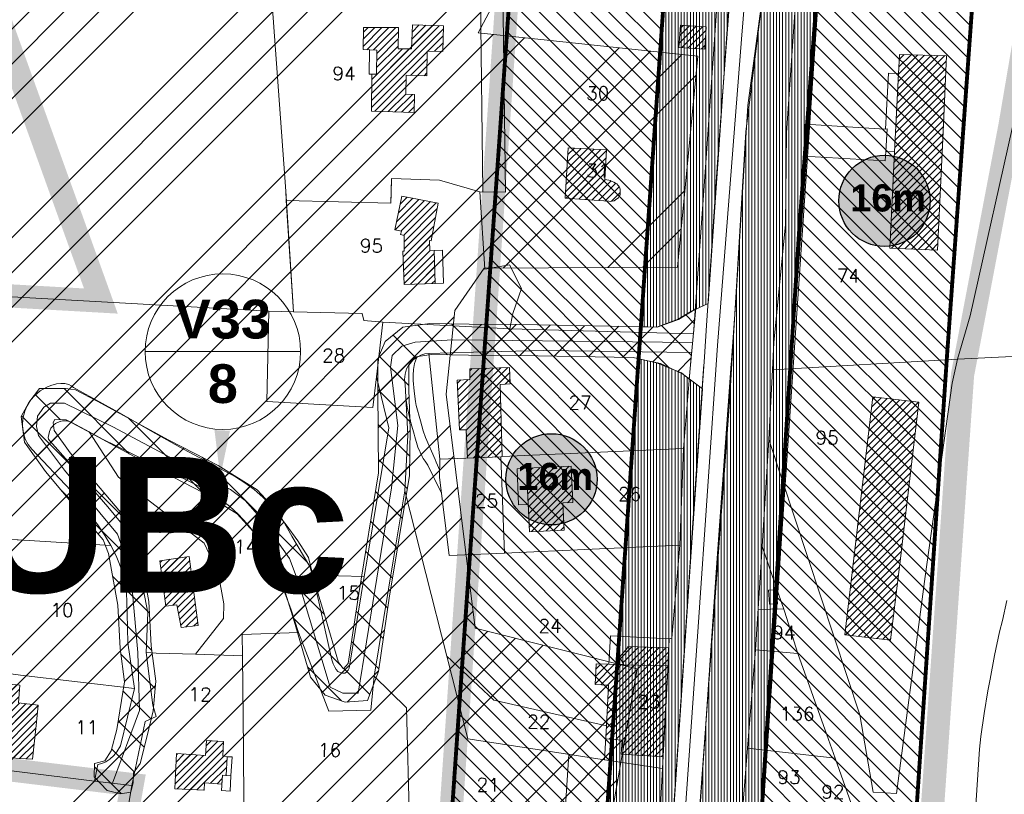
# Model space of a CAD drawing. Header units: metres. Extents: x 578835 to 593571, y 248557 to 255108.
# Tile 63 of 251: x 583076 to 583330, y 249942 to 250142. Entities that reach past the tile are written whole.
import ezdxf

# ---------------------------------------------------------------- set-up
doc = ezdxf.new("R2010")
doc.units = ezdxf.units.M
for name, pattern in [('CACHEX2', [0.75, 0.5, -0.25]), ('CONTINU', [0]), ('DASHDOT', [1, 0.5, -0.25, 0, -0.25]), ('SOLID_LINE', [0])]:
    doc.linetypes.add(name, pattern=pattern)
for name, color, linetype, lineweight in [('01_PLU implantation gabaritaire', 22, 'CONTINU', 30), ('01_PLU_EVP', 104, 'Continuous', 0), ('02_Modif_POS-Implantations obligées', 24, 'DASHDOT', 0), ('Cad-BATIMENT_BATI_LEGER13', 7, 'SOLID_LINE', 0), ('Cad-BATIMENT_BATI_PRIVE12', 7, 'SOLID_LINE', 0), ('Cad-BATIMENT_BATI_PRIVE12_HACH', 7, 'SOLID_LINE', 0), ('Cad-PARCELLAIRE_PARCELLE1', 250, 'SOLID_LINE', 0), ('Cad-PARCELLAIRE_PARCELLE1_', 250, 'SOLID_LINE', 0), ('Cad-RESEAU_ROUT_AXE_DE_VOIE26', 255, 'SOLID_LINE', 0), ('Cad-RESEAU_ROUT_LIMITE_DE_VOIE_P23', 8, 'SOLID_LINE', 0), ('Cad-SITE_PARTIC_FERROVIAIRE40', 251, 'SOLID_LINE', 0), ('Cad-TOPONYMIE_NUMERO_DE_PARCELL182', 250, 'SOLID_LINE', 0), ('ER', 192, 'Continuous', 18), ('PLU', 7, 'CACHEX2', 5), ('PPRIF - contour', 10, 'Continuous', 9)]:
    doc.layers.add(name, color=color, linetype=linetype, lineweight=lineweight)
doc.layers.add('PLU nom', color=7, linetype='Continuous')
doc.styles.add('00001', font='arial.ttf', dxfattribs={"height": 50})
doc.styles.get("Standard").update_dxf_attribs({"font": 'arialbd_0.ttf', "height": 50})
doc.styles.add('TEXTSTYLE_45_11', font='txt.shx', dxfattribs={"oblique": 50})

msp = doc.modelspace()

# ---------------------------------------------------------------- hatches: boundary and pattern name
at = {"layer": '01_PLU implantation gabaritaire', "lineweight": 0, "ltscale": 0.4}
h = msp.add_hatch(dxfattribs=at)
h.set_pattern_fill('ANSI31', color=256, angle=90, style=0)
h.paths.add_polyline_path([(583221.89, 250441.93), (583262.93, 250441.37), (583237.44, 250079.48), (583221.42, 249849.89), (583216.12, 249767.51), (583212.68, 249738.43), (583206.33, 249695.34), (583190.73, 249656.21), (583164, 249602.47), (583128.06, 249620.2), (583151.53, 249667.78), (583168.02, 249705.77), (583172.76, 249736.67), (583178.86, 249813.5), (583190.14, 249975.57), (583205.96, 250198.67), (583218.51, 250390.38)])
h = msp.add_hatch(dxfattribs=at)
h.set_pattern_fill('ANSI31', color=256, angle=90, style=0)
h.paths.add_polyline_path([(583255.49, 249636.72), (583294.71, 249641.08), (583293.78, 249651.04), (583290.95, 249687.88), (583298.05, 249789.16), (583306, 249916.25), (583315.37, 250055.57), (583330.12, 250260.46), (583343.09, 250433.53), (583302.8, 250435.87), (583289.28, 250248.51), (583277.24, 250088.76), (583268.13, 249947.91), (583261.65, 249843.74), (583255.19, 249751.23), (583251.63, 249693.47), (583251.34, 249680.25), (583254.28, 249643.54)])
at = {"layer": '01_PLU implantation gabaritaire', "linetype": 'Continuous', "lineweight": 30, "true_color": 0xffffff}
h = msp.add_hatch(color=7, dxfattribs=at)
edge = h.paths.add_edge_path()
edge.add_arc((583299.2, 250095.46), 11.78, 0, 360)
h = msp.add_hatch(color=7, dxfattribs=at)
edge = h.paths.add_edge_path()
edge.add_arc((583213.2, 250023.56), 11.78, 0, 360)
at = {"layer": '01_PLU_EVP', "ltscale": 0.4}
h = msp.add_hatch(dxfattribs=at)
h.set_pattern_fill('ANSI31', color=256, scale=0.25, angle=45, style=0)
h.paths.add_polyline_path([(583286.6, 250436.83), (583303.01, 250436.06), (583294.32, 250317.1), (583287.56, 250223.33), (583280.42, 250126.14), (583273.27, 250027.36), (583268.44, 249956.24), (583263.4, 249868.36), (583260.7, 249831.45), (583257.42, 249785.72), (583252.2, 249705.5), (583251.24, 249683.89), (583253.95, 249643.83), (583255.49, 249636.88), (583240.82, 249635.15), (583237.92, 249668.14), (583237.15, 249696.51), (583237.91, 249737.17), (583241, 249789.27), (583248.34, 249895.92), (583259.15, 250043.49), (583263.4, 250113.32), (583270.93, 250173.72), (583273.05, 250208.21), (583272.08, 250224.8), (583277.29, 250305.07), (583284.44, 250411.35)])
h = msp.add_hatch(dxfattribs=at)
h.set_pattern_fill('ANSI31', color=256, scale=0.25, angle=45, style=0)
h.paths.add_polyline_path([(583250.74, 250271.67), (583268.17, 250273.88), (583262.6, 250192.21), (583258.62, 250139.76), (583253.68, 250068.99), (583249.37, 250067), (583245.91, 250064.9), (583240.45, 250062.8), (583236.46, 250062.91), (583240.56, 250128.37), (583249.18, 250247.42)])
h = msp.add_hatch(dxfattribs=at)
h.set_pattern_fill('ANSI31', color=256, scale=0.25, angle=45, style=0)
h.paths.add_polyline_path([(583235.71, 250054.67), (583241.36, 250053.42), (583247.01, 250050.8), (583252.24, 250046.94), (583249, 250001.03), (583243.76, 249923.03), (583239.79, 249868.68), (583235.59, 249808.17), (583232.56, 249764.28), (583231.3, 249745.67), (583230.35, 249732.84), (583228.05, 249714.02), (583225.64, 249700.74), (583220.94, 249684.95), (583213.82, 249665.09), (583204.61, 249642.24), (583196.76, 249626.14), (583184.19, 249603.28), (583179.59, 249595.54), (583164, 249603.07), (583186.18, 249646.25), (583191.83, 249658.78), (583206.16, 249695.9), (583214.96, 249755.69), (583221.03, 249840.79), (583226.17, 249920.76), (583231.19, 249991.53), (583235.69, 250052.59)])
at = {"layer": 'Cad-BATIMENT_BATI_PRIVE12_HACH', "ltscale": 0.4}
h = msp.add_hatch(dxfattribs=at)
h.set_pattern_fill('ANSI31', color=256, scale=0.4, style=0)
h.paths.add_polyline_path([(583181.02, 250127.76), (583181.14, 250134.13), (583185.11, 250134.01), (583185.31, 250140.61), (583177.28, 250140.94), (583177.06, 250134.68), (583173.6, 250134.72), (583173.71, 250140.19), (583164.64, 250140.22), (583164.54, 250134.53), (583168.1, 250134.38), (583168.04, 250128.13), (583166.81, 250128.14), (583166.69, 250118.65), (583177.77, 250118.24), (583177.87, 250122.93), (583175.57, 250122.97), (583175.65, 250127.87)])
h = msp.add_hatch(dxfattribs=at)
h.set_pattern_fill('ANSI31', color=256, scale=0.4, style=0)
h.paths.add_polyline_path([(583252.83, 250134.64), (583253.18, 250140.36), (583246.55, 250140.81), (583246.12, 250135.09)])
h = msp.add_hatch(dxfattribs=at)
h.set_pattern_fill('ANSI31', color=256, scale=0.4, style=0)
h.paths.add_polyline_path([(583314.4, 250113.25), (583315.23, 250132.94), (583303.08, 250133.26), (583301.81, 250108.08), (583300.58, 250083.23), (583312.9, 250082.69)])
h = msp.add_hatch(dxfattribs=at)
h.set_pattern_fill('ANSI31', color=256, scale=0.4, style=0)
h.paths.add_polyline_path([(583226.96, 250100.94), (583227.38, 250108.67), (583217.53, 250109.18), (583216.71, 250096.19), (583227.99, 250095.34), (583228.5, 250095.28), (583228.9, 250095.41), (583229.39, 250095.46), (583229.78, 250095.72), (583230.09, 250095.96), (583230.48, 250096.22), (583230.69, 250096.68), (583230.91, 250097.03), (583230.95, 250097.48), (583230.99, 250097.93), (583230.96, 250098.38), (583230.84, 250098.81), (583230.65, 250099.13), (583230.37, 250099.55), (583230.09, 250099.86), (583229.74, 250100.05), (583229.31, 250100.25), (583228.89, 250100.43), (583228.48, 250100.4), (583228.54, 250100.74)])
h = msp.add_hatch(dxfattribs=at)
h.set_pattern_fill('ANSI31', color=256, scale=0.4, style=0)
h.paths.add_polyline_path([(583182.1, 250085.17), (583183.92, 250094.9), (583174.54, 250096.68), (583172.79, 250087.96), (583174.46, 250087.64), (583174.21, 250086.73), (583175.14, 250086.47), (583175.15, 250082.46), (583174.82, 250082.43), (583175.2, 250073.88), (583183.18, 250074.11), (583182.88, 250082.67), (583181.82, 250082.57), (583181.68, 250085.24)])
h = msp.add_hatch(dxfattribs=at)
h.set_pattern_fill('ANSI31', color=256, scale=0.4, style=0)
h.paths.add_polyline_path([(583200.51, 250029.41), (583199.94, 250048.08), (583202.58, 250048.19), (583202.39, 250052.41), (583192.1, 250052.11), (583192.09, 250049.33), (583188.89, 250049.17), (583189.47, 250036.29), (583191.19, 250036.31), (583191.48, 250028.98), (583200.1, 250029.37)])
h = msp.add_hatch(dxfattribs=at)
h.set_pattern_fill('ANSI31', color=256, scale=0.4, style=0)
h.paths.add_polyline_path([(583288.95, 249983.38), (583300.77, 249982.02), (583303.31, 250003.08), (583305.57, 250022.33), (583308.09, 250043.5), (583296.19, 250044.85)])
h = msp.add_hatch(dxfattribs=at)
h.set_pattern_fill('ANSI31', color=256, scale=0.4, style=0)
h.paths.add_polyline_path([(583216.52, 250010.45), (583216.18, 250017.44), (583218.74, 250017.54), (583218.28, 250026.98), (583206.78, 250026.47), (583207.49, 250010.02)])
h = msp.add_hatch(dxfattribs=at)
h.set_pattern_fill('ANSI31', color=256, scale=0.4, style=0)
h.paths.add_polyline_path([(583121.94, 249985.84), (583119.63, 250003.59), (583112.05, 250002.52), (583113.6, 249990.83), (583116.47, 249991.18), (583117.53, 249985.26)])
h = msp.add_hatch(dxfattribs=at)
h.set_pattern_fill('ANSI31', color=256, scale=0.4, style=0)
h.paths.add_polyline_path([(583242.01, 249951.93), (583243.31, 249975.89), (583243.46, 249980.03), (583232.96, 249980.39), (583232.9, 249980.16), (583230.8, 249977.64), (583231.87, 249975.73), (583227.98, 249975.84), (583224.76, 249975.91), (583224.46, 249970.53), (583227.94, 249970.38), (583227.42, 249959.86), (583227.21, 249956.5), (583231.43, 249956.18), (583231.24, 249952.6)])
h = msp.add_hatch(dxfattribs=at)
h.set_pattern_fill('ANSI31', color=256, scale=0.4, style=0)
h.paths.add_polyline_path([(583080.15, 249959.95), (583080.25, 249961.74), (583080.61, 249965.23), (583075.54, 249965.81), (583075.89, 249970.41), (583067.67, 249971.17), (583066.76, 249961.29), (583064.35, 249961.53), (583063.53, 249952.66), (583075.75, 249951.44), (583079.14, 249951.29)])
h = msp.add_hatch(dxfattribs=at)
h.set_pattern_fill('ANSI31', color=256, scale=0.4, style=0)
h.paths.add_polyline_path([(583129.21, 249947.1), (583129.46, 249951.91), (583128.31, 249952.04), (583128.48, 249955.84), (583124.09, 249956.14), (583123.84, 249952.22), (583116.37, 249952.72), (583115.89, 249943.64), (583123.51, 249943.28), (583123.6, 249945.18), (583128.08, 249944.88), (583128.22, 249947.13)])
at = {"layer": 'ER', "ltscale": 0.4}
h = msp.add_hatch(dxfattribs=at)
h.set_pattern_fill('ANSI37', color=256, scale=2, style=0)
h.paths.add_polyline_path([(583250.47, 250067.78), (583248.73, 250049.44), (583246.79, 250051.07), (583240.31, 250053.67), (583234.34, 250055), (583204.75, 250055.5), (583191.81, 250055.59), (583182.25, 250055.78), (583178.13, 250055.19), (583176.34, 250053.05), (583176.34, 250046.66), (583176.74, 250036.57), (583176.53, 250024.54), (583171.33, 249992.87), (583168.51, 249973.96), (583165.7, 249966.46), (583159.96, 249965.98), (583154.73, 249967.82), (583150.95, 249972.48), (583146.99, 249986.04), (583143.38, 249997.8), (583139.27, 250004.89), (583136.29, 250010.02), (583132.03, 250014.63), (583123.16, 250020.17), (583110.65, 250026.62), (583092.11, 250036.67), (583087.85, 250038.89), (583084.9, 250038.97), (583084.52, 250038.26), (583084.8, 250036.2), (583088.88, 250030.43), (583104.36, 250012.14), (583106.53, 250006.62), (583109.21, 249991.99), (583109.78, 249980.58), (583111, 249971.44), (583110.35, 249963.8), (583108.69, 249956.98), (583106.94, 249950.21), (583105.25, 249947.75), (583105.14, 249945.14), (583104.54, 249942.73), (583101.86, 249942.37), (583098.43, 249943.21), (583095.14, 249946.72), (583095.2, 249950.16), (583097.81, 249950.83), (583099.52, 249953.47), (583100.93, 249958.92), (583102.96, 249971.25), (583101.81, 249979.85), (583101.24, 249991.06), (583098.8, 250004.42), (583097.41, 250007.96), (583091.73, 250014.56), (583082.53, 250025.54), (583077.14, 250033.18), (583076.24, 250039.79), (583078.21, 250043.39), (583080.99, 250046.97), (583087.73, 250046.97), (583090.27, 250046.65), (583095.86, 250043.74), (583114.39, 250033.69), (583127.12, 250027.13), (583137.17, 250020.85), (583142.77, 250014.81), (583146.19, 250008.9), (583150.76, 250001.02), (583154.65, 249988.33), (583158.18, 249976.27), (583159.52, 249974.62), (583160.72, 249975.97), (583163.43, 249994.11), (583168.54, 250025.26), (583168.34, 250046.5), (583168.34, 250054.69), (583170.24, 250059.13), (583174.84, 250062.8), (583181.76, 250063.79), (583191.91, 250063.59), (583204.84, 250063.5), (583238.09, 250062.94), (583240.47, 250062.82), (583245.98, 250064.85), (583250.2, 250067.44)])
at = {"layer": 'PPRIF - contour', "lineweight": 15}
h = msp.add_hatch(dxfattribs=at)
h.set_pattern_fill('ANSI34', color=30, scale=2, style=0)
h.paths.add_polyline_path([(583168.56, 249236.59), (583178.02, 249273.37), (583184.15, 249314.36), (583186.86, 249348.54), (583183.82, 249412.65), (583188.31, 249497.75), (583209.56, 249638.59), (583209.57, 249654.16), (583202.87, 249764.69), (583181.22, 249772.54), (583212.18, 249841.81), (583235.33, 249974.64), (583193.51, 249985.09), (583186.04, 250045.54), (583188.28, 250067.18), (583195.8, 250078.07), (583245.78, 250078.37), (583251.01, 250132.85), (583194.25, 250138.82), (583209.94, 250168.32), (583209.19, 250188.47), (583208.21, 250203.8), (583217.43, 250267.61), (583213.64, 250277.41), (583256.98, 250284.74), (583262.34, 250350.34), (583266.18, 250436.39), (583274.5, 250436.7), (583214.43, 250499.33), (583184.56, 250537.39), (583218.91, 250547.09), (583241.07, 250552.07), (583269.68, 250547.09), (583271.18, 250569.48), (583274.91, 250580.67), (583286.48, 250597.77), (583293.66, 250716.62), (583278.73, 250731.44), (583193.67, 250750.25), (583156.78, 250759.28), (583135.71, 250831.5), (583141.39, 250856.49), (583145.69, 250864.01), (583161.1, 250891.6), (583169.34, 250905.21), (583172.57, 250920.26), (583171.49, 250936.38), (583169.31, 250950.6), (583181.85, 251003.26), (583206.95, 251084.03), (583216.62, 251114.12), (583232.39, 251161.77), (583245.29, 251209.41), (583234.54, 251210.94), (583234.1, 251288.09), (583244.66, 251288.39), (583237.9, 251328.73), (583229.54, 251356.01), (583200.13, 251357.42), (583190.46, 251371.39), (583189.74, 251379.63), (583190.1, 251406.14), (583244.22, 251415.82), (583256.04, 251419.04), (583270.74, 251430.86), (583295.47, 251440.89), (583325.21, 251451.64), (583340.94, 251464.43), (583366, 251457.91), (583398.59, 251444.88), (583422.15, 251436.37), (583417.63, 251462.92), (583418.14, 251495.99), (583409.11, 251546.1), (583400.09, 251585.18), (583359.99, 251579.17), (583344.95, 251609.23), (583333.92, 251624.76), (583325.9, 251633.28), (583319.39, 251648.31), (583296.33, 251649.31), (583292.32, 251666.85), (583282.01, 251764.42), (583240.65, 251790.03), (583212.78, 251805.76), (583221.32, 251831.82), (583251.44, 251830.48), (583273.02, 251828.23), (583262.67, 251903.93), (583199.69, 251895.44), (583192.95, 251945.32), (583256.33, 251954.31), (583243.74, 252050.47), (583214.52, 252068.27), (583208.68, 252073.66), (583201.93, 252137.92), (583178.11, 252135.22), (583183.95, 252176.12), (583226.69, 252181.65), (583216.8, 252253.1), (583210.96, 252307.92), (583193.36, 252422.33), (583178.97, 252519.84), (583167.73, 252607.66), (583178.52, 252614.4), (583188.29, 252625.39), (583184.93, 252642.05), (583192.13, 252639.75), (583210.89, 252641.9), (583205.05, 252676.95), (583200.1, 252708.47), (583205.05, 252708.02), (583194.96, 252797.38), (583191.02, 252799.28), (583173.51, 252800.6), (583168.08, 252797.59), (583165.67, 252793.82), (583165.69, 252787.69), (583073.05, 252815.41), (583065.66, 252814.13), (583065.94, 252812.7), (583046.85, 252808.33), (583047.04, 252816.04), (582997.15, 252812.42), (582995.86, 252782.45), (582980.16, 252787.72), (582949.89, 252804.92), (582947.27, 252800.69), (582935.19, 252777.61), (582924.38, 252768.8), (582917.32, 252760.63), (582910.91, 252748.5), (582903.76, 252736.42), (582880, 252724.86), (582817.58, 252706.15), (582782.59, 252696.37), (582747.69, 252696.56), (582653.19, 252726.32), (582583.51, 252736.7), (582547.53, 252745.89), (582391.95, 252693.83), (582342.71, 252696.56), (582258, 252701.11), (582228.89, 252730.03), (582194.3, 252754.65), (582137.15, 252749.12), (582028.37, 252701.22), (581997.03, 252701.83), (581923.09, 252643.99), (581895.44, 252653.82), (581782.97, 252699.88), (581749.17, 252724.45), (581694.48, 252730.59), (581626.87, 252779.73), (581623.69, 252832.13), (581568.99, 252867.14), (581549.94, 252902.76), (581520.9, 252875.84), (581488.95, 252861.1), (581415.1, 252871.66), (581333.97, 252861.22), (581285.87, 252845.9), (581226.26, 252859.41), (581213.27, 252848.96), (581176.79, 252829.19), (581135.62, 252832.26), (581093.83, 252851.3), (581026.18, 252865.71), (580894.22, 252859.98), (580764.18, 252821.75), (580666.25, 252837.89), (580606.97, 252807.31), (580553.37, 252825.96), (580518.38, 252831.19), (580426.24, 252844.58), (580314.78, 252864.48), (580232.54, 252861.61), (580193.34, 252877.86), (579737.68, 252731.06), (579339.29, 252594.91), (579467.34, 252529.95), (579492.26, 252526.53), (579537.88, 252506.87), (579628.29, 252501.98), (579673.34, 252488.27), (579756.55, 252421.24), (579801.62, 252412.32), (579849.52, 252376.66), (579890.09, 252373.24), (579954.11, 252362.98), (580003.08, 252331.22), (580020.69, 252319.86), (580037.79, 252307.65), (580048.55, 252295.44), (580067.12, 252269.55), (580095.49, 252178.46), (580127.66, 252086.63), (580157.22, 252011.67), (580209.32, 251928.46), (580208.41, 251858.24), (580196.24, 251818.11), (580206.29, 251790.3), (580227.07, 251716.54), (580274.53, 251673.98), (580324.82, 251599.61), (580345.2, 251567.99), (580352.27, 251548.44), (580380.56, 251474.57), (580498.13, 251465.11), (580632.34, 251425.65), (580688.87, 251403.81), (580903, 251328.66), (581057.22, 251304.45), (581128.89, 251277.45), (581306.24, 251176.53), (581363.6, 251156.15), (581418.4, 251079.72), (581465.72, 250967.17), (581546.02, 250830.88), (581604.72, 250760.44), (581621.29, 250710.76), (581635.31, 250677.64), (581677.37, 250643.25), (581761.5, 250538.8), (581878.03, 250481.58), (581978.36, 250416.05), (582083.64, 250336.15), (582132.06, 250252.96), (582193.12, 250147.32), (582211.34, 250118.18), (582217.79, 250080.35), (582244.22, 249930.09), (582252.92, 249788.8), (582279.87, 249720.73), (582264.14, 249693.23), (582229.1, 249576.98), (582243.69, 249504.21), (582236.53, 249458.37), (582233.12, 249417.21), (582207.89, 249404.14), (582210.7, 249314.66), (582282.52, 249136.36), (582365.79, 249069.63), (582329.51, 248868.66), (582370.33, 248802.93), (582389.99, 248830.88), (582435.35, 248829.37), (582475.81, 248930.64), (582488.18, 248933.83), (582505.04, 248934.94), (582536.56, 248931.03), (582545.58, 248873.46), (582547.73, 248837.81), (582559.27, 248733.3), (582660.26, 248731.96), (582707.75, 248722.61), (582711.09, 248844.25), (582713.77, 248853.61), (582730.11, 248933.31), (582770.57, 249048.63), (582781.22, 249070.77), (582782.86, 249074.05), (582786.69, 249073.51), (582794.34, 249066.4), (582795.98, 249060.39), (582802, 249037.44), (582837.54, 249029.24), (582847.92, 249019.4), (582859.41, 249022.68), (582870.89, 249021.59), (582882.91, 249029.79), (582897.68, 249024.87), (582894.41, 249004.61), (582898.78, 248991.5), (582903.16, 248984.94), (582914.71, 248986.01), (582980.86, 249040.12), (583036.72, 249107.47), (583089.79, 249152.85), (583096.96, 249144.66), (583169.29, 249123.72), (583150.9, 249178.85), (583158.77, 249200.15)])

# ---------------------------------------------------------------- linework, layer by layer
at = {"layer": '01_PLU implantation gabaritaire', "ltscale": 0.4, "const_width": 1}
for points in [[(583221.89, 250441.93), (583262.93, 250441.37), (583237.44, 250079.48), (583221.42, 249849.89), (583216.12, 249767.51), (583212.68, 249738.43), (583206.33, 249695.34), (583190.73, 249656.21), (583164, 249602.47), (583128.06, 249620.2), (583151.53, 249667.78), (583168.02, 249705.77), (583172.76, 249736.67), (583178.86, 249813.5), (583190.14, 249975.57), (583205.96, 250198.67), (583218.51, 250390.38)], [(583255.49, 249636.72), (583294.71, 249641.08), (583293.78, 249651.04), (583290.95, 249687.88), (583298.05, 249789.16), (583306, 249916.25), (583315.37, 250055.57), (583330.12, 250260.46), (583343.09, 250433.53), (583302.77, 250435.96), (583289.28, 250248.51), (583277.24, 250088.76), (583268.13, 249947.91), (583261.65, 249843.74), (583255.19, 249751.23), (583251.63, 249693.47), (583251.34, 249680.25), (583254.28, 249643.54)]]:
    msp.add_lwpolyline(points, close=True, dxfattribs=at)
at = {"layer": '01_PLU implantation gabaritaire', "lineweight": 0, "ltscale": 0.4}
msp.add_lwpolyline([(583302.63, 250436.42), (583342.85, 250433.48), (583322.59, 250160.96), (583310.53, 249980.22), (583296.25, 249761.55), (583291.16, 249689.06), (583294.97, 249640.54), (583255.35, 249636.96), (583250.81, 249687.24), (583256, 249760.56), (583270.61, 249979.22), (583287.49, 250227.05), (583302.76, 250432.68)], close=True, dxfattribs=at)
at = {"layer": '01_PLU_EVP', "ltscale": 0.4}
msp.add_lwpolyline([(583250.74, 250271.67), (583268.17, 250273.88), (583262.6, 250192.21), (583258.62, 250139.76), (583253.68, 250068.99), (583249.37, 250067), (583245.91, 250064.9), (583240.45, 250062.8), (583236.46, 250062.91), (583240.56, 250128.37), (583249.18, 250247.42)], close=True, dxfattribs=at)
for points in [[(583287.56, 250223.33), (583280.42, 250126.14), (583273.27, 250027.36), (583268.44, 249956.24), (583263.4, 249868.36), (583260.7, 249831.45), (583257.42, 249785.72), (583252.2, 249705.5), (583251.24, 249683.89), (583253.95, 249643.83), (583255.49, 249636.88), (583240.82, 249635.15), (583237.92, 249668.14), (583237.15, 249696.51), (583237.91, 249737.17), (583241, 249789.27), (583248.34, 249895.92), (583259.15, 250043.49), (583263.4, 250113.32), (583270.93, 250173.72)], [(583206.16, 249695.9), (583214.96, 249755.69), (583221.03, 249840.79), (583226.17, 249920.76), (583231.19, 249991.53), (583235.69, 250052.59), (583235.71, 250054.67), (583241.36, 250053.42), (583247.01, 250050.8), (583252.24, 250046.94), (583249, 250001.03), (583243.76, 249923.03), (583239.79, 249868.68), (583235.59, 249808.17), (583232.56, 249764.28), (583231.3, 249745.67), (583230.35, 249732.84), (583228.05, 249714.02), (583225.64, 249700.74)]]:
    msp.add_lwpolyline(points, dxfattribs=at)
at = {"layer": '02_Modif_POS-Implantations obligées', "linetype": 'Continuous', "lineweight": 30, "ltscale": 2}
for centre in [(583299.2, 250095.46), (583213.2, 250023.56)]:
    msp.add_circle(centre, 11.78, dxfattribs=at)
at = {"layer": 'Cad-BATIMENT_BATI_LEGER13'}
for points in [[(583168.04, 250128.13), (583168.1, 250134.38), (583166.19, 250134.44), (583166.14, 250128.19), (583166.81, 250128.14), (583168.04, 250128.13), (583168.04, 250128.13)], [(583168.04, 250128.13), (583168.1, 250134.38), (583166.19, 250134.44), (583166.14, 250128.19), (583166.81, 250128.14), (583168.04, 250128.13), (583168.04, 250128.13)], [(583301.81, 250108.08), (583302.83, 250128.34), (583300.27, 250128.45), (583299.49, 250114.01), (583299.9, 250114.04), (583299.56, 250108.22), (583301.81, 250108.08), (583301.81, 250108.08)], [(583301.81, 250108.08), (583302.83, 250128.34), (583300.27, 250128.45), (583299.49, 250114.01), (583299.9, 250114.04), (583299.56, 250108.22), (583301.81, 250108.08), (583301.81, 250108.08)], [(583299.56, 250108.22), (583299.9, 250114.04), (583299.32, 250114), (583278.69, 250115.28), (583278.31, 250107.01), (583299.43, 250105.76), (583299.56, 250108.22), (583299.56, 250108.22), (583299.56, 250108.22)], [(583299.56, 250108.22), (583299.9, 250114.04), (583299.32, 250114), (583278.69, 250115.28), (583278.31, 250107.01), (583299.43, 250105.76), (583299.56, 250108.22), (583299.56, 250108.22), (583299.56, 250108.22)], [(583185.32, 250074.17), (583185.02, 250082.73), (583182.88, 250082.67), (583183.18, 250074.11), (583185.32, 250074.17), (583185.32, 250074.17)], [(583185.32, 250074.17), (583185.02, 250082.73), (583182.88, 250082.67), (583183.18, 250074.11), (583185.32, 250074.17), (583185.32, 250074.17)], [(583207.23, 250017.03), (583206.78, 250026.47), (583204.32, 250026.27), (583204.69, 250016.93), (583207.23, 250017.03), (583207.23, 250017.03)], [(583207.23, 250017.03), (583206.78, 250026.47), (583204.32, 250026.27), (583204.69, 250016.93), (583207.23, 250017.03), (583207.23, 250017.03)], [(583271.54, 249991.4), (583271.32, 249995.06), (583269.27, 249994.89), (583269.49, 249991.35), (583271.54, 249991.4), (583271.54, 249991.4)], [(583271.54, 249991.4), (583271.32, 249995.06), (583269.27, 249994.89), (583269.49, 249991.35), (583271.54, 249991.4), (583271.54, 249991.4)], [(583130.37, 249946.97), (583130.71, 249951.91), (583129.46, 249951.91), (583129.21, 249947.1), (583130.37, 249946.97), (583130.37, 249946.97)], [(583130.37, 249946.97), (583130.71, 249951.91), (583129.46, 249951.91), (583129.21, 249947.1), (583130.37, 249946.97), (583130.37, 249946.97)], [(583130.21, 249943.05), (583130.37, 249946.97), (583128.22, 249947.13), (583127.96, 249943.21), (583130.21, 249943.05), (583130.21, 249943.05)], [(583130.21, 249943.05), (583130.37, 249946.97), (583128.22, 249947.13), (583127.96, 249943.21), (583130.21, 249943.05), (583130.21, 249943.05)]]:
    msp.add_lwpolyline(points, close=True, dxfattribs=at)
at = {"layer": 'Cad-BATIMENT_BATI_PRIVE12'}
for points in [[(583181.02, 250127.76), (583181.14, 250134.13), (583185.11, 250134.01), (583185.31, 250140.61), (583177.28, 250140.94), (583177.06, 250134.68), (583173.6, 250134.72), (583173.71, 250140.19), (583164.64, 250140.22), (583164.54, 250134.53), (583168.1, 250134.38), (583168.04, 250128.13), (583166.81, 250128.14), (583166.69, 250118.65), (583177.77, 250118.24), (583177.87, 250122.93), (583175.57, 250122.97), (583175.65, 250127.87), (583181.02, 250127.76), (583181.02, 250127.76)], [(583252.83, 250134.64), (583253.18, 250140.36), (583246.55, 250140.81), (583246.12, 250135.09), (583252.83, 250134.64), (583252.83, 250134.64)], [(583314.4, 250113.25), (583315.23, 250132.94), (583303.08, 250133.26), (583301.81, 250108.08), (583300.58, 250083.23), (583312.9, 250082.69), (583314.4, 250113.25), (583314.4, 250113.25)], [(583226.96, 250100.94), (583227.38, 250108.67), (583217.53, 250109.18), (583216.71, 250096.19), (583227.99, 250095.34), (583228.5, 250095.28), (583228.9, 250095.41), (583229.39, 250095.46), (583229.78, 250095.72), (583230.09, 250095.96), (583230.48, 250096.22), (583230.69, 250096.68), (583230.91, 250097.03), (583230.95, 250097.48), (583230.99, 250097.93), (583230.96, 250098.38), (583230.84, 250098.81), (583230.65, 250099.13), (583230.37, 250099.55), (583230.09, 250099.86), (583229.74, 250100.05), (583229.31, 250100.25), (583228.89, 250100.43), (583228.48, 250100.4), (583228.54, 250100.74), (583226.96, 250100.94), (583226.96, 250100.94)], [(583182.1, 250085.17), (583183.92, 250094.9), (583174.54, 250096.68), (583172.79, 250087.96), (583174.46, 250087.64), (583174.21, 250086.73), (583175.14, 250086.47), (583175.15, 250082.46), (583174.82, 250082.43), (583175.2, 250073.88), (583183.18, 250074.11), (583182.88, 250082.67), (583181.82, 250082.57), (583181.68, 250085.24), (583182.1, 250085.17), (583182.1, 250085.17)], [(583200.51, 250029.41), (583199.94, 250048.08), (583202.58, 250048.19), (583202.39, 250052.41), (583192.1, 250052.11), (583192.09, 250049.33), (583188.89, 250049.17), (583189.47, 250036.29), (583191.19, 250036.31), (583191.48, 250028.98), (583200.1, 250029.37), (583200.51, 250029.41), (583200.51, 250029.41)], [(583288.95, 249983.38), (583300.77, 249982.02), (583303.31, 250003.08), (583305.57, 250022.33), (583308.09, 250043.5), (583296.19, 250044.85), (583288.95, 249983.38), (583288.95, 249983.38)], [(583216.52, 250010.45), (583216.18, 250017.44), (583218.74, 250017.54), (583218.28, 250026.98), (583206.78, 250026.47), (583207.49, 250010.02), (583216.52, 250010.45), (583216.52, 250010.45)], [(583121.94, 249985.84), (583119.63, 250003.59), (583112.05, 250002.52), (583113.6, 249990.83), (583116.47, 249991.18), (583117.53, 249985.26), (583121.94, 249985.84), (583121.94, 249985.84)], [(583242.01, 249951.93), (583243.31, 249975.89), (583243.46, 249980.03), (583232.96, 249980.39), (583232.9, 249980.16), (583230.8, 249977.64), (583230.8, 249977.64), (583231.87, 249975.73), (583227.98, 249975.84), (583224.76, 249975.91), (583224.46, 249970.53), (583227.94, 249970.38), (583227.42, 249959.86), (583227.21, 249956.5), (583231.43, 249956.18), (583231.24, 249952.6), (583242.01, 249951.93), (583242.01, 249951.93)], [(583080.15, 249959.95), (583080.25, 249961.74), (583080.61, 249965.23), (583075.54, 249965.81), (583075.89, 249970.41), (583067.67, 249971.17), (583066.76, 249961.29), (583064.35, 249961.53), (583063.53, 249952.66), (583075.75, 249951.44), (583079.14, 249951.29), (583080.15, 249959.95), (583080.15, 249959.95)], [(583129.21, 249947.1), (583129.46, 249951.91), (583128.31, 249952.04), (583128.48, 249955.84), (583124.09, 249956.14), (583123.84, 249952.22), (583116.37, 249952.72), (583115.89, 249943.64), (583123.51, 249943.28), (583123.6, 249945.18), (583128.08, 249944.88), (583128.22, 249947.13), (583129.21, 249947.1), (583129.21, 249947.1)]]:
    msp.add_lwpolyline(points, close=True, dxfattribs=at)
at = {"layer": 'Cad-PARCELLAIRE_PARCELLE1'}
for points in [[(582959.34, 250159), (582982.68, 250075.78), (582982.68, 250075.78), (582982.68, 250075.78), (583140.24, 250066.95), (583146.61, 250066.82), (583144.58, 250097.97), (583140.54, 250153.37)], [(582982.68, 250075.78), (583140.24, 250066.95), (583139.72, 250043.62), (583167.05, 250042.1), (583168.04, 250049.99), (583171.2, 250036.88), (583165.62, 250002.97), (583164.84, 249998.45), (583151.53, 249998.79), (583150.49, 250003.38), (583147.66, 250007.71), (583144.67, 250011.81), (583142.75, 250014.22), (583140.81, 250016.62), (583138.72, 250018.9), (583136.41, 250020.94), (583134.04, 250022.63), (583131.61, 250024.21), (583129.01, 250025.56), (583118.14, 250031.34), (583110.19, 250035.8), (583102.22, 250040.37), (583089.77, 250047.26), (583089.16, 250047.65), (583088.56, 250048.04), (583087.54, 250048.3), (583086.47, 250048.32), (583085.41, 250048.23), (583083.88, 250047.77), (583082.84, 250047.35), (583081.19, 250046.43), (583079.8, 250045.19), (583078.66, 250043.99), (583077.8, 250042.57), (583077.17, 250041.19), (583076.68, 250039.25), (583076.58, 250037.35), (583076.82, 250035.47), (583077.28, 250033.95), (583078.05, 250032.57), (583078.98, 250031.31), (583089.1, 250020.67), (583091.31, 250017.95), (583093.8, 250014.82), (583096.22, 250011.56), (583097.82, 250009.03), (583099.36, 250006.47), (583099.36, 250006.47), (583099.36, 250006.47), (583075.49, 250007.94)], [(583291.13, 249938.42), (583286.5, 249951.52), (583284.77, 249956.39), (583276.82, 249978.58), (583273.35, 249989.54), (583267.58, 250006.23), (583269.32, 250033.8), (583292.81, 249962.74), (583296.29, 249942.75), (583302.33, 249942.47), (583309.71, 249998.49), (583316.68, 250048.34), (583318.05, 250054.59), (583318.05, 250054.59), (583318.05, 250054.59), (583337.52, 250055.54)]]:
    msp.add_lwpolyline(points, dxfattribs=at)
for points in [[(583144.58, 250097.97), (583140.54, 250153.37), (583149, 250152.85), (583160.67, 250152.15), (583164.57, 250151.92), (583183.53, 250151.05), (583200.68, 250150.03), (583201.34, 250097.68), (583194.73, 250097.8), (583184.33, 250100.84), (583171.85, 250101.25), (583171.77, 250097.23), (583171.72, 250094.89), (583144.71, 250095.53), (583144.58, 250097.97), (583144.58, 250097.97)], [(583194.73, 250097.8), (583201.34, 250097.68), (583200.68, 250150.03), (583254.2, 250147.02), (583256.02, 250146.84), (583252.92, 250102.88), (583249.89, 250061.16), (583202.46, 250062.45), (583203.2, 250066.41), (583205.47, 250072.84), (583202.4, 250078.94), (583195.98, 250077.84), (583194.73, 250097.8), (583194.73, 250097.8)], [(583318.05, 250054.59), (583270.29, 250051.83), (583270.61, 250058.88), (583273.68, 250089.35), (583273.93, 250112.99), (583276.44, 250149.21), (583309.96, 250148.66), (583334.8, 250148.39), (583333.49, 250128.45), (583336.07, 250128.21), (583335.65, 250119.37), (583333.27, 250119.17), (583321.32, 250065.78), (583318.05, 250054.59), (583318.05, 250054.59)], [(583334.8, 250148.39), (583344.62, 250148.31), (583346.66, 250147.59), (583348.08, 250146.37), (583348.8, 250144.65), (583349.52, 250141.93), (583346.45, 250128.4), (583344.48, 250128.24), (583344.2, 250118.74), (583346.01, 250118.78), (583357.08, 250079.02), (583359.77, 250056.62), (583337.52, 250055.54), (583318.05, 250054.59), (583321.32, 250065.78), (583333.27, 250119.17), (583335.65, 250119.37), (583336.07, 250128.21), (583333.49, 250128.45), (583334.8, 250148.39), (583334.8, 250148.39)], [(583230.65, 250099.13), (583230.37, 250099.55), (583230.09, 250099.86), (583229.74, 250100.05), (583229.31, 250100.25), (583228.89, 250100.43), (583228.48, 250100.4), (583228.54, 250100.74), (583226.96, 250100.94), (583227.38, 250108.67), (583217.53, 250109.18), (583216.71, 250096.19), (583227.99, 250095.34), (583228.5, 250095.28), (583228.9, 250095.41), (583229.39, 250095.46), (583229.78, 250095.72), (583230.09, 250095.96), (583230.48, 250096.22), (583230.69, 250096.68), (583230.91, 250097.03), (583230.95, 250097.48), (583230.99, 250097.93), (583230.96, 250098.38), (583230.84, 250098.81), (583230.65, 250099.13), (583230.65, 250099.13)], [(583144.71, 250095.53), (583171.72, 250094.89), (583171.85, 250101.25), (583184.33, 250100.84), (583194.73, 250097.8), (583195.98, 250077.84), (583202.4, 250078.94), (583205.47, 250072.84), (583203.2, 250066.41), (583202.46, 250062.45), (583169.67, 250064.17), (583164.76, 250064.54), (583164.29, 250066.4), (583146.61, 250066.82), (583144.71, 250095.53), (583144.71, 250095.53)], [(583140.24, 250066.95), (583146.61, 250066.82), (583164.29, 250066.4), (583164.76, 250064.54), (583169.67, 250064.17), (583168.04, 250049.99), (583167.05, 250042.1), (583139.72, 250043.62), (583140.24, 250066.95), (583140.24, 250066.95)], [(583186.17, 249977.93), (583198.33, 249966.57), (583227.42, 249959.86), (583227.94, 249970.38), (583224.46, 249970.53), (583224.76, 249975.91), (583227.98, 249975.84), (583228.44, 249983.13), (583243.6, 249982.39), (583244.25, 249982.55), (583246.37, 250006.58), (583201.11, 250004.48), (583186.81, 250003.85), (583184.29, 250024.15), (583184.4, 250028.72), (583181.56, 250056.02), (583180.49, 250055.93), (583179.44, 250055.62), (583178.5, 250055.1), (583177.33, 250054.33), (583176.43, 250053.26), (583175.78, 250052.09), (583175.41, 250050.71), (583175.27, 250049.37), (583175.46, 250048.05), (583176.14, 250034.95), (583175.36, 250020.62), (583186.17, 249977.93), (583186.17, 249977.93)], [(583200.1, 250029.37), (583200.51, 250029.41), (583247.33, 250031.52), (583249.39, 250056.32), (583211.26, 250056.83), (583193.06, 250056.42), (583181.56, 250056.02), (583184.4, 250028.72), (583200.1, 250029.37), (583200.1, 250029.37)], [(583318.05, 250054.59), (583316.68, 250048.34), (583309.71, 249998.49), (583302.33, 249942.47), (583296.29, 249942.75), (583292.81, 249962.74), (583269.32, 250033.8), (583270.29, 250051.83), (583318.05, 250054.59), (583318.05, 250054.59)], [(583093.79, 250035.78), (583101.34, 250024.14), (583123.55, 250007.05), (583127.15, 249999.43), (583128.57, 249991.41), (583128.47, 249987.61), (583121.23, 249978.43), (583111.07, 249978.69), (583108.51, 249978.82), (583108.97, 249989.11), (583106.53, 250001.61), (583106, 250004.02), (583105.4, 250006.2), (583104.74, 250008.15), (583103.94, 250009.98), (583098.61, 250016.44), (583093.14, 250022.79), (583083.67, 250033.49), (583083.3, 250033.9), (583083.26, 250034.34), (583083.37, 250035.12), (583083.54, 250035.92), (583083.89, 250036.74), (583084.27, 250037.1), (583084.64, 250037.58), (583085.1, 250037.94), (583085.67, 250038.22), (583086.3, 250038.49), (583086.95, 250038.66), (583088.02, 250038.64), (583089.12, 250038.28), (583093.79, 250035.78), (583093.79, 250035.78)], [(583093.79, 250035.78), (583097.24, 250033.95), (583100.75, 250032.23), (583108.33, 250028.4), (583115.04, 250025.17), (583118.38, 250023.67), (583121.64, 250022.04), (583124.5, 250020.39), (583127.37, 250018.62), (583130.01, 250016.62), (583132.34, 250014.46), (583134.59, 250012.08), (583136.62, 250009.59), (583138.28, 250007.38), (583140.38, 250003.98), (583143.68, 249996.01), (583145.91, 249990.07), (583147.9, 249983.99), (583133.35, 249983.45), (583133.39, 249977.99), (583121.23, 249978.43), (583128.47, 249987.61), (583128.57, 249991.41), (583127.15, 249999.43), (583123.55, 250007.05), (583101.34, 250024.14), (583093.79, 250035.78), (583093.79, 250035.78)], [(583200.1, 250029.37), (583201.11, 250004.48), (583246.37, 250006.58), (583247.33, 250031.52), (583200.51, 250029.41), (583200.1, 250029.37), (583200.1, 250029.37)], [(583184.4, 250028.72), (583184.29, 250024.15), (583186.81, 250003.85), (583201.11, 250004.48), (583200.1, 250029.37), (583184.4, 250028.72), (583184.4, 250028.72)], [(583176.58, 249934.77), (583176.65, 249932.88), (583206.76, 249929.71), (583216.23, 249928.94), (583226.56, 249927.68), (583240.67, 249926.63), (583241.85, 249948.91), (583226.91, 249951.12), (583191.59, 249956.54), (583186.17, 249977.93), (583175.36, 250020.62), (583172.33, 250002.53), (583167.39, 249972.69), (583175.74, 249964.58), (583176.58, 249934.77), (583176.58, 249934.77)], [(582992.71, 249938.73), (583019.19, 249927.67), (583031.45, 249925.02), (583035.38, 249924.23), (583036.73, 249924), (583048.82, 249920.34), (583064.98, 249916.33), (583073.01, 249913.99), (583095.73, 249908.64), (583122.95, 249903.44), (583135.82, 249901.39), (583133.81, 249934.44), (583105.76, 249937.56), (583103.68, 249937.84), (583104.85, 249944.51), (583095.19, 249945.6), (583054.3, 249950.66), (583034.38, 249953.02), (583036.53, 250010.38), (582990.91, 250012.6), (582991.06, 250007.93), (582992.43, 249955.87), (582992.71, 249938.73), (582992.71, 249938.73)], [(583105.49, 249969.53), (583076.09, 249973), (583056.08, 249975.67), (583054.3, 249950.66), (583034.38, 249953.02), (583036.53, 250010.38), (583065.59, 250009.01), (583070.83, 250008.44), (583075.24, 250007.92), (583075.49, 250007.94), (583099.36, 250006.47), (583100.74, 250003.8), (583101.65, 250001.65), (583102.41, 249999.49), (583103.02, 249997.2), (583103.41, 249994.44), (583103.56, 249991.67), (583103.62, 249988.89), (583103.76, 249981.31), (583105.49, 249969.53), (583105.49, 249969.53)], [(583265.93, 249979.56), (583267.58, 250006.23), (583273.35, 249989.54), (583276.82, 249978.58), (583265.93, 249979.56), (583265.93, 249979.56)], [(583164.84, 249998.45), (583151.53, 249998.79), (583156.49, 249976.91), (583156.82, 249975.93), (583157.22, 249975.08), (583157.6, 249974.43), (583158.06, 249973.91), (583158.66, 249973.63), (583159.25, 249973.46), (583159.82, 249973.5), (583160.3, 249973.77), (583160.67, 249974.24), (583160.95, 249974.83), (583164.84, 249998.45), (583164.84, 249998.45)], [(583133.39, 249977.99), (583133.67, 249953.94), (583133.79, 249939.57), (583164.75, 249936.24), (583176.58, 249934.77), (583175.74, 249964.58), (583167.39, 249972.69), (583166.56, 249963.93), (583155.7, 249963.69), (583147.9, 249983.99), (583133.35, 249983.45), (583133.39, 249977.99), (583133.39, 249977.99)], [(583243.6, 249982.39), (583243.31, 249975.89), (583241.85, 249948.91), (583226.91, 249951.12), (583227.42, 249959.86), (583227.94, 249970.38), (583224.46, 249970.53), (583224.76, 249975.91), (583227.98, 249975.84), (583228.44, 249983.13), (583243.6, 249982.39), (583243.6, 249982.39)], [(583265.93, 249979.56), (583276.82, 249978.58), (583284.77, 249956.39), (583286.5, 249951.52), (583263.85, 249954.09), (583265.93, 249979.56), (583265.93, 249979.56)], [(583108.51, 249978.82), (583111.07, 249978.69), (583121.23, 249978.43), (583133.39, 249977.99), (583133.67, 249953.94), (583133.79, 249939.57), (583133.81, 249934.44), (583105.76, 249937.56), (583103.68, 249937.84), (583104.85, 249944.51), (583108.25, 249961.06), (583111.12, 249962.31), (583110.22, 249965.25), (583108.51, 249978.82), (583108.51, 249978.82)], [(583186.17, 249977.93), (583198.33, 249966.57), (583227.42, 249959.86), (583226.91, 249951.12), (583191.59, 249956.54), (583186.17, 249977.93), (583186.17, 249977.93)], [(583105.49, 249969.53), (583076.09, 249973), (583056.08, 249975.67), (583054.3, 249950.66), (583095.19, 249945.6), (583096.07, 249949.91), (583097.04, 249950.21), (583098.07, 249950.63), (583099.18, 249951.28), (583100.17, 249952.25), (583100.99, 249953.22), (583101.94, 249954.75), (583105.49, 249969.53), (583105.49, 249969.53)], [(583286.5, 249951.52), (583263.85, 249954.09), (583262.63, 249939.05), (583272.79, 249938.79), (583291.13, 249938.42), (583286.5, 249951.52), (583286.5, 249951.52)]]:
    msp.add_lwpolyline(points, close=True, dxfattribs=at)
at = {"layer": 'Cad-PARCELLAIRE_PARCELLE1_'}
msp.add_lwpolyline([(583230.65, 250099.13), (583230.37, 250099.55), (583230.09, 250099.86), (583229.74, 250100.05), (583229.31, 250100.25), (583228.89, 250100.43), (583228.48, 250100.4), (583228.54, 250100.74), (583226.96, 250100.94), (583227.38, 250108.67), (583217.53, 250109.18), (583216.71, 250096.19), (583227.99, 250095.34), (583228.5, 250095.28), (583228.9, 250095.41), (583229.39, 250095.46), (583229.78, 250095.72), (583230.09, 250095.96), (583230.48, 250096.22), (583230.69, 250096.68), (583230.91, 250097.03), (583230.95, 250097.48), (583230.99, 250097.93), (583230.96, 250098.38), (583230.84, 250098.81), (583230.65, 250099.13), (583230.65, 250099.13)], close=True, dxfattribs=at)
at = {"layer": 'Cad-RESEAU_ROUT_AXE_DE_VOIE26'}
for points in [[(583282.84, 250436.76), (583280.74, 250407.33), (583274.09, 250312.83), (583268, 250229.32), (583267.41, 250211.32), (583265.26, 250174.01), (583262.28, 250137.21), (583256.12, 250058.15), (583251.09, 249985.5), (583242.11, 249857.62), (583235.68, 249756)], [(583282.84, 250436.76), (583280.74, 250407.33), (583274.09, 250312.83), (583268, 250229.32), (583267.41, 250211.32), (583265.26, 250174.01), (583262.28, 250137.21), (583256.12, 250058.15), (583251.09, 249985.5), (583242.11, 249857.62), (583235.68, 249756)], [(583249.67, 250058.86), (583187.61, 250059.57), (583177.96, 250058.95), (583174.6, 250057.91), (583172.09, 250055.49), (583171.67, 250052.55), (583173.56, 250037.47), (583171.87, 250021.39), (583163.27, 249968.33), (583159.28, 249968.33), (583156.03, 249969.9), (583148.06, 249996.46), (583145.54, 250003.15), (583138.6, 250013.04), (583134.09, 250018.07), (583130.31, 250020.9), (583099.89, 250037.07), (583087.41, 250043.24), (583083.85, 250043.25), (583082.06, 250042.2), (583080.49, 250039.89), (583080.18, 250037.16), (583080.69, 250034.86), (583087.42, 250025.94), (583101.15, 250009.37), (583104.51, 250000.02), (583106.4, 249978.81), (583106.83, 249963.84), (583099.84, 249945.09)], [(583249.67, 250058.86), (583187.61, 250059.57), (583177.96, 250058.95), (583174.6, 250057.91), (583172.09, 250055.49), (583171.67, 250052.55), (583173.56, 250037.47), (583171.87, 250021.39), (583163.27, 249968.33), (583159.28, 249968.33), (583156.03, 249969.9), (583148.06, 249996.46), (583145.54, 250003.15), (583138.6, 250013.04), (583134.09, 250018.07), (583130.31, 250020.9), (583099.89, 250037.07), (583087.41, 250043.24), (583083.85, 250043.25), (583082.06, 250042.2), (583080.49, 250039.89), (583080.18, 250037.16), (583080.69, 250034.86), (583087.42, 250025.94), (583101.15, 250009.37), (583104.51, 250000.02), (583106.4, 249978.81), (583106.83, 249963.84), (583099.84, 249945.09)]]:
    msp.add_lwpolyline(points, dxfattribs=at)
at = {"layer": 'Cad-RESEAU_ROUT_LIMITE_DE_VOIE_P23'}
for p, q in [((583195.52, 250097.83), (583194.87, 250150.41)), ((583273.17, 249990.09), (583266.58, 249989.98)), ((583231.9, 249975.68), (583243.27, 249975.39)), ((583216.21, 249928.96), (583217.66, 249952.49))]:
    msp.add_line(p, q, dxfattribs=at)
for points in [[(583284.42, 250507.82), (583279.65, 250439.35), (583276.91, 250400.64), (583275.34, 250378.41), (583273.32, 250351.47), (583272.39, 250340.43), (583269.14, 250289.99), (583266.07, 250243.96), (583265.27, 250233.71), (583263.51, 250206.81), (583262.35, 250190.53), (583259.72, 250154.59), (583259.01, 250144.32), (583256.12, 250105.46), (583253.28, 250063.25), (583252.69, 250055.17), (583250.27, 250019.97), (583245.38, 249948.16), (583243.65, 249922.89), (583236.94, 249827.75), (583235.88, 249812.34), (583232.05, 249755.83)], [(583239.02, 249756.07), (583241.01, 249788.21), (583242.95, 249816.57), (583246.6, 249868.5), (583248.54, 249895.73), (583252.01, 249945.34), (583255.94, 250002.01), (583260.89, 250070.9), (583263.96, 250120.09), (583270.79, 250171.42), (583271.47, 250183), (583272.81, 250207.2), (583272.7, 250212.54), (583271.83, 250224.29), (583272.79, 250240.66), (583273.95, 250256.65), (583274.73, 250267.23), (583275.83, 250283.11), (583277.69, 250309.65), (583279.47, 250336.28), (583281.25, 250362.74), (583284.23, 250405.58), (583287.58, 250451.84), (583291.45, 250507.17)], [(583184.35, 250025.87), (583183.46, 250028.01), (583183.19, 250028.69), (583180.71, 250034.33), (583180.11, 250036.04), (583179.34, 250038.64), (583178.3, 250042.62), (583178.13, 250043.63), (583177.75, 250046.34), (583177.52, 250049.05), (583177.48, 250050.42), (583177.58, 250051.94), (583177.86, 250053.45), (583178.07, 250054.18), (583178.46, 250055.13)], [(583252.56, 250053.32), (583250.27, 250019.97), (583245.38, 249948.16), (583243.65, 249922.89), (583236.94, 249827.75), (583235.88, 249812.34), (583231.83, 249752.65), (583231.01, 249740.59), (583230.44, 249733.75), (583230.16, 249731.24), (583228.93, 249721.25), (583228.64, 249719.14), (583227.41, 249710.73)], [(583259.64, 250053.41), (583255.94, 250002.01), (583253.66, 249968.82), (583252.01, 249945.34), (583250.4, 249922.07), (583248.54, 249895.73), (583246.6, 249868.5), (583244.66, 249841.76), (583242.95, 249816.57), (583241.33, 249792.89), (583241.01, 249788.21), (583239.74, 249769.52), (583239.51, 249765.85), (583238.72, 249751.16), (583238.56, 249747.56), (583238.06, 249733.17), (583237.82, 249720.96), (583237.56, 249708.13)], [(583184.82, 250019.96), (583182.96, 250023.65), (583182.66, 250024.37), (583181.28, 250027.17), (583180.56, 250028.2), (583180.11, 250028.89), (583179.79, 250029.47), (583178.72, 250031.87), (583177.93, 250034.56), (583177.73, 250035.22), (583176.95, 250037.87), (583176.77, 250038.59), (583176.12, 250041.48), (583175.96, 250042.22), (583175.68, 250044.02)]]:
    msp.add_lwpolyline(points, dxfattribs=at)
at = {"layer": 'Cad-SITE_PARTIC_FERROVIAIRE40'}
msp.add_lwpolyline([(583330.84, 249992.22), (583329.7, 249987.11), (583328.95, 249984.16), (583327.65, 249978.02), (583326.51, 249971.92), (583325.93, 249968.97), (583324.94, 249963.09), (583324.12, 249957.11), (583323.73, 249953.84), (583322.85, 249940.73), (583322.7, 249937.48), (583322.24, 249924.29), (583321.28, 249897.23), (583320.58, 249879.01), (583319.93, 249857), (583319.13, 249834.07), (583318.34, 249813.95), (583317.96, 249801.65), (583317.96, 249801.65)], dxfattribs=at)
at = {"layer": 'ER', "ltscale": 0.4}
msp.add_lwpolyline([(583250.47, 250067.78), (583248.73, 250049.44), (583246.79, 250051.07), (583240.31, 250053.67), (583234.34, 250055), (583204.75, 250055.5), (583191.81, 250055.59), (583182.25, 250055.78), (583178.13, 250055.19), (583176.34, 250053.05), (583176.34, 250053.05), (583176.34, 250046.66), (583176.74, 250036.57), (583176.53, 250024.54), (583176.53, 250024.54), (583171.33, 249992.87), (583168.51, 249973.96), (583165.7, 249966.46), (583159.96, 249965.98), (583154.73, 249967.82), (583150.95, 249972.48), (583146.99, 249986.04), (583143.38, 249997.8), (583139.27, 250004.89), (583136.29, 250010.02), (583132.03, 250014.63), (583123.16, 250020.17), (583110.65, 250026.62), (583092.11, 250036.67), (583087.85, 250038.89), (583087.85, 250038.89), (583084.9, 250038.97), (583084.52, 250038.26), (583084.8, 250036.2), (583084.8, 250036.2), (583088.88, 250030.43), (583104.36, 250012.14), (583106.53, 250006.62), (583109.21, 249991.99), (583109.21, 249991.99), (583109.78, 249980.58), (583111, 249971.44), (583110.35, 249963.8), (583108.69, 249956.98), (583106.94, 249950.21), (583105.25, 249947.75), (583105.14, 249945.14), (583104.54, 249942.73), (583104.54, 249942.73), (583101.86, 249942.37), (583098.43, 249943.21), (583095.14, 249946.72), (583095.2, 249950.16), (583097.81, 249950.83), (583099.52, 249953.47), (583100.93, 249958.92), (583102.96, 249971.25), (583101.81, 249979.85), (583101.24, 249991.06), (583098.8, 250004.42), (583097.41, 250007.96), (583091.73, 250014.56), (583082.53, 250025.54), (583082.53, 250025.54), (583077.14, 250033.18), (583076.24, 250039.79), (583078.21, 250043.39), (583080.99, 250046.97), (583087.73, 250046.97), (583090.27, 250046.65), (583095.86, 250043.74), (583114.39, 250033.69), (583127.12, 250027.13), (583137.17, 250020.85), (583142.77, 250014.81), (583146.19, 250008.9), (583150.76, 250001.02), (583150.76, 250001.02), (583154.65, 249988.33), (583158.18, 249976.27), (583159.52, 249974.62), (583160.72, 249975.97), (583163.43, 249994.11), (583163.43, 249994.11), (583168.54, 250025.26), (583168.34, 250046.5), (583168.34, 250054.69), (583170.24, 250059.13), (583174.84, 250062.8), (583181.76, 250063.79), (583191.91, 250063.59), (583204.84, 250063.5), (583238.09, 250062.94), (583240.47, 250062.82), (583245.98, 250064.85), (583250.2, 250067.44)], close=True, dxfattribs=at)
msp.add_lwpolyline([(583108.25, 250056.52), (583148.4, 250056.52)], dxfattribs=at)
msp.add_lwpolyline([(583127.67, 250024.25, 0, 4, 0), (583128.17, 250036.19, 6, 6, 0)], format="xyseb", dxfattribs=at)
msp.add_circle((583128.33, 250056.52), 20.08, dxfattribs=at)
at = {"layer": 'PLU', "ltscale": 2, "const_width": 6}
for points in [[(583221.95, 250442.07), (583175.22, 249762.3), (583170.63, 249722.7), (583166.88, 249703.94), (583127.67, 249620.16), (583179.36, 249594.91), (583201.46, 249634.09), (583240.25, 249634.51), (583295.3, 249641.59), (583303.23, 249641.82)], [(583360.23, 250149.4), (583337.27, 250148.01), (583331.63, 250114.88), (583319.37, 250050.53), (583319.37, 250050.53), (583310.1, 249917.09), (583305.19, 249820.9), (583295.91, 249719.98), (583307.37, 249693.76), (583297.47, 249566.6), (583296.36, 249545.65), (583305.19, 249542.34)]]:
    msp.add_lwpolyline(points, dxfattribs=at)
at = {"layer": 'PLU', "color": 7, "ltscale": 2, "const_width": 6}
for points in [[(583036.49, 250072.99), (583096.83, 250069.59), (583058.12, 250177.03)], [(583036.49, 250072.99), (583036.61, 250010.61), (583034.41, 249953.24), (583104.91, 249944.73), (583103.71, 249938.01), (583112.98, 249885.38), (583112.65, 249791.45), (583110.56, 249736.2), (583100.05, 249709.75), (583096.75, 249668.02), (583044.03, 249615.23), (583063.51, 249597.09), (583006.97, 249530.43), (583006.97, 249530.43), (583006.97, 249530.43)]]:
    msp.add_lwpolyline(points, dxfattribs=at)
at = {"layer": 'PPRIF - contour', "flags": 128}
msp.add_lwpolyline([(583183.82, 249412.65), (583188.31, 249497.75), (583209.56, 249638.59), (583209.57, 249654.16), (583202.87, 249764.69), (583181.22, 249772.54), (583212.18, 249841.81), (583235.33, 249974.64), (583193.51, 249985.09), (583186.04, 250045.54), (583188.28, 250067.18), (583195.8, 250078.07), (583245.78, 250078.37), (583251.01, 250132.85), (583194.25, 250138.82), (583209.94, 250168.32)], dxfattribs=at)

# ---------------------------------------------------------------- texts
at = {"layer": '02_Modif_POS-Implantations obligées', "ltscale": 2, "char_height": 7, "width": 36.6046, "attachment_point": 1, "style": '00001'}
for insert in [(583290.39, 250099.71), (583204.4, 250027.8)]:
    msp.add_mtext('{\\fArial|b1|i0|c0|p34;16m}', dxfattribs=dict(at, insert=insert))
at = {"layer": 'Cad-TOPONYMIE_NUMERO_DE_PARCELL182', "style": 'TEXTSTYLE_45_11'}
for s, p in [('94', (583156.62, 250126.62)), ('30', (583222.15, 250121.49)), ('31', (583222.2, 250101.54)), ('95', (583163.71, 250082.13)), ('74', (583286.88, 250074.39)), ('28', (583153.95, 250053.78)), ('27', (583217.59, 250041.64)), ('95', (583281.38, 250032.58)), ('25', (583193.44, 250016.27)), ('26', (583230.4, 250018.02)), ('13', (583110.38, 250009.73)), ('14', (583131.19, 250004.45)), ('15', (583157.74, 249992.51)), ('10', (583083.78, 249988.07)), ('24', (583209.83, 249983.97)), ('94', (583270.24, 249982.26)), ('12', (583119.44, 249966.29)), ('23', (583235.37, 249964.37)), ('136', (583272.15, 249961.3)), ('11', (583090.18, 249957.78)), ('22', (583206.94, 249959.27)), ('16', (583152.88, 249951.92)), ('93', (583271.54, 249944.92)), ('21', (583193.87, 249942.95)), ('92', (583282.9, 249941.13))]:
    msp.add_text(s, height=3.491, rotation=359.5887, dxfattribs=at).set_placement(p)
at = {"layer": 'ER', "ltscale": 0.4, "insert": (583128.33, 250056.52), "char_height": 10, "width": 16.8329, "attachment_point": 5}
msp.add_mtext('{\\fArial|b1|i0|c238|p34;V33\\P}8', dxfattribs=at)
at = {"layer": 'PLU nom', "insert": (583112.18, 250029.31), "char_height": 35, "width": 195.3422, "attachment_point": 2}
msp.add_mtext('UBc', dxfattribs=at)

doc.saveas('drawing.dxf')
